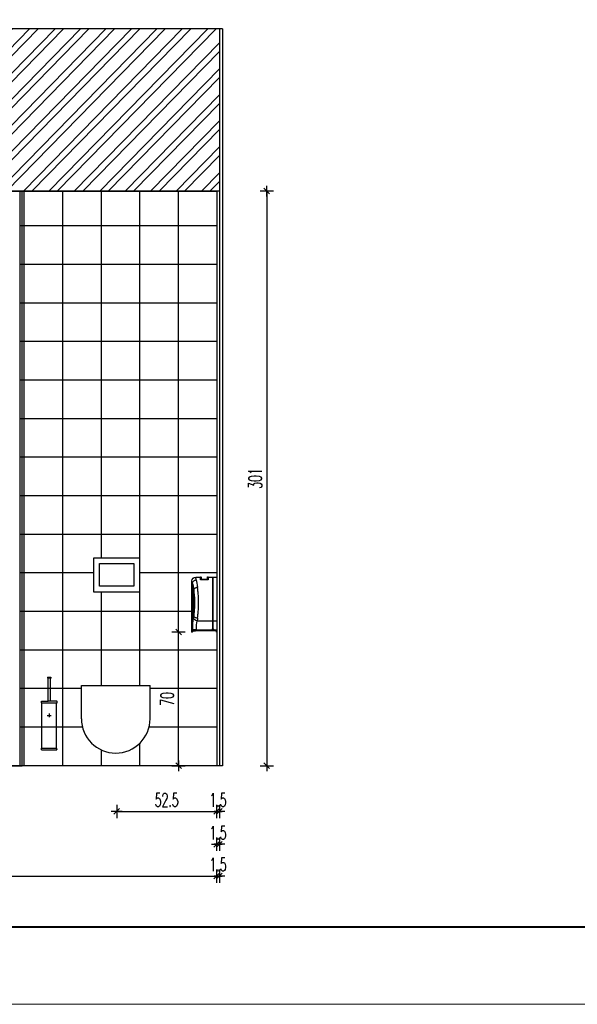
# Model space of a CAD drawing. Header units: centimetres. Extents: x -15121 to 30567, y -60641 to 0.
# Tile 65 of 256: x 6888 to 7180, y -27541 to -27025. Entities that reach past the tile are written whole.
import ezdxf

# ---------------------------------------------------------------- set-up
doc = ezdxf.new("R2010")
doc.units = ezdxf.units.CM
doc.header["$LTSCALE"] = 60
doc.layers.add('A Obramowanie', color=7, linetype='Continuous', lineweight=15, plot=False)
doc.layers.add('A Ramka', color=5, linetype='Continuous', lineweight=40)
for name, color, linetype in [('AIKA powierzchnie', 6, 'Continuous'), ('AIKA sanitariaty', 7, 'Continuous'), ('AIKA sufity podwieszane', 8, 'Continuous'), ('AIKA TYNK', 5, 'Continuous'), ('AIKA widoki wymiarowanie', 7, 'Continuous'), ('AIKA widokowe', 7, 'Continuous'), ('AIKA ŚCIANA', 8, 'Continuous')]:
    doc.layers.add(name, color=color, linetype=linetype)
doc.styles.add('wymiar', font='txt.shx', dxfattribs={"width": 0.6})
doc.dimstyles.new('Dwudziestka', dxfattribs={"dimtxt": 7, "dimasz": 0.7, "dimexe": 5, "dimexo": 0, "dimgap": 2.5, "dimtad": 1, "dimtoh": 1, "dimdec": 3, "dimrnd": 0.5, "dimdsep": 46, "dimtxsty": 'wymiar', "dimblk": 'znacznik', "dimcen": 0, "dimdle": 5, "dimse1": 1, "dimse2": 1, "dimclrd": 256, "dimclre": 256, "dimclrt": 256, "dimadec": 0, "dimazin": 0, "dimtfac": 0.4, "dimtdec": 3, "dimtix": 1, "dimtofl": 0, "dimtmove": 2, "dimatfit": 3, "dimldrblk": 'znacznik', "dimfxl": 1, "dimtolj": 1, "dimarcsym": 0})

# ---------------------------------------------------------------- blocks, each defined once
blk = doc.blocks.new('Sl dozownik papieru bok')
at = {"layer": 'AIKA sanitariaty', "extrusion": (0, 1, 0)}
for p, q in [((0, 11.44), (0, -11.44)), ((1.95, 11.44), (0, 11.44)), ((1.95, 11.44), (1.95, -11.44)), ((2, -11.41), (2, 11.39)), ((2.05, -11.44), (2.05, 11.44)), ((4.5, 11.44), (2.05, 11.44)), ((4.5, 11.49), (4.5, 10.05)), ((4.8, 10.2), (4.8, 11.49)), ((8.2, 11.49), (8.2, 10.2)), ((8.5, 10.05), (8.5, 11.49)), ((11, 11.44), (8.5, 11.44)), ((4.5, 10.05), (4.65, 10.05)), ((4.65, 10.05), (8.35, 10.05)), ((8.35, 10.05), (8.5, 10.05)), ((12.67, 8.16), (12.67, -17.02)), ((13, -6.06), (13, 9.44)), ((12.01, 4.81), (12.01, -8.73)), ((13, -9.06), (13, -6.36)), ((13, -17.36), (13, -9.36)), ((0, -11.44), (0, -16.18)), ((1.95, -11.44), (0, -11.44)), ((1.95, -11.44), (1.95, -15.63)), ((2, -15.6), (2, -11.41)), ((10.22, -11.44), (2.05, -11.44)), ((2.05, -15.63), (2.05, -11.44)), ((0, -16.18), (0, -16.73)), ((1.57, -16.18), (0, -16.18)), ((0, -17.36), (0, -16.73)), ((0, -16.73), (1.95, -16.73)), ((0.1, -17.36), (0, -17.36)), ((0.1, -16.75), (10.64, -16.75)), ((0.1, -17.36), (0.1, -16.75)), ((1.95, -16.5), (1.95, -16.73)), ((2, -16.74), (2, -16.53)), ((2.05, -16.73), (2.05, -16.5)), ((2.05, -16.73), (10.64, -16.73)), ((10.64, -16.18), (2.43, -16.18)), ((10.64, -16.18), (12.61, -16.18)), ((10.64, -16.18), (10.64, -16.73)), ((12.61, -16.98), (12.61, -16.18)), ((13, -17.36), (12.9, -17.36))]:
    blk.add_line(p, q, dxfattribs=at)
at = {"layer": 'AIKA sanitariaty'}
blk.add_line((4.8, 10.2), (8.2, 10.2), dxfattribs=at)
for centre, radius, start, end in [((1.95, 11.39), 0.05, 0, 90), ((2.05, 11.39), 0.05, 90, 180), ((4.65, 11.49), 0.15, 0, 180), ((8.35, 11.49), 0.15, 0, 180), ((11, 9.44), 2, 0, 90), ((2, -16.06), 0.446, 196.352, 263.5691), ((2, -16.06), 0.446, 276.4309, 343.648)]:
    blk.add_arc(centre, radius, start, end, dxfattribs=at)
for centre, major_axis, ratio, start_param, end_param in [((11.55, -1.96), (0, -13.4), 0.141078, 3.616913, 4.070164), ((13.53, -1.96), (0, 11.4), 0.165828, 0.471862, 0.935057), ((11.55, -1.96), (0, -13.4), 0.141078, 5.354614, 5.498691), ((10.22, -10.03), (1.97, 0.33), 0.702921, 4.596141, 6.051104), ((13.53, -1.96), (0, 11.4), 0.165828, 2.206536, 2.357098), ((11.17, -16.18), (0, 8.7), 0.165828, 4.712389, 5.498691), ((1.95, -11.41), (0.05, 0), 0.707745, 4.712389, 6.283185), ((2.05, -11.41), (-0.05, 0), 0.707745, 0, 1.570796), ((9.2, -16.18), (0, -6.7), 0.215329, 1.570796, 2.357098), ((13.48, 27.64), (0, -45), 0.165828, 6.153694, 6.160974), ((13.58, 27.64), (0, -45), 0.165828, 6.153328, 6.160657)]:
    blk.add_ellipse(centre, major_axis=major_axis, ratio=ratio, start_param=start_param, end_param=end_param, dxfattribs=at)
for points, knots in [([(10.69, 9.96), (10.72, 10.13), (10.76, 10.29), (10.85, 10.75), (10.9, 11), (10.97, 11.3), (10.99, 11.38), (11, 11.43), (11, 11.44), (11, 11.44)], [665.068332, 665.068332, 665.068332, 665.068332, 674.873359, 674.873359, 696.15174, 696.15174, 712.840829, 712.840829, 719.36757, 719.36757, 719.36757, 719.36757]), ([(10.04, -9.98), (9.98, -9.57), (9.93, -9.14), (9.8, -7.96), (9.72, -7.18), (9.63, -5.96), (9.6, -5.53), (9.55, -4.67), (9.54, -4.24), (9.5, -3.19), (9.49, -2.57), (9.49, -1.96), (9.49, -1.09), (9.51, -0.22), (9.59, 1.48), (9.64, 2.32), (9.77, 3.81), (9.84, 4.48), (9.96, 5.44), (10, 5.76), (10.04, 6.07)], [645.898161, 645.898161, 645.898161, 645.898161, 659.198751, 659.198751, 681.041528, 681.041528, 692.345125, 692.345125, 703.648717, 703.648717, 719.365815, 719.365815, 719.365815, 741.542046, 741.542046, 763.718271, 763.718271, 782.93566, 782.93566, 792.832229, 792.832229, 792.832229, 792.832229]), ([(10.04, 6.07), (10.04, 6.07), (10.04, 6.07), (10.05, 6.07), (10.05, 6.07), (10.07, 6.07), (10.07, 6.07), (10.09, 6.06), (10.11, 6.06), (10.14, 6.06), (10.17, 6.05), (10.25, 6.04), (10.3, 6.03), (10.45, 6.01), (10.55, 5.98), (10.85, 5.9), (11.03, 5.82), (11.41, 5.63), (11.59, 5.49), (11.86, 5.2), (11.96, 5.05), (12, 4.89)], [-0.008999, -0.008999, -0.008999, -0.008999, 0, 0, 0.195131, 0.195131, 0.390205, 0.390205, 0.780355, 0.780355, 1.560665, 1.560665, 3.121408, 3.121408, 6.243965, 6.243965, 12.498055, 12.498055, 20.307105, 20.307105, 28.11533, 28.11533, 28.11533, 28.11533]), ([(12.67, 8.2), (12.65, 8.43), (12.58, 8.66), (12.35, 9.08), (12.19, 9.28), (11.81, 9.59), (11.61, 9.72), (11.16, 9.89), (10.93, 9.94), (10.69, 9.96), (10.69, 9.96), (10.69, 9.96)], [0, 0, 0, 0, 7.811334, 7.811334, 15.623566, 15.623566, 22.812435, 22.812435, 29.999926, 29.999926, 30.008028, 30.008028, 30.008028, 30.008028]), ([(12.67, 8.16), (12.71, 8.31), (12.74, 8.46), (12.84, 8.86), (12.9, 9.06), (12.97, 9.32), (12.99, 9.39), (13, 9.44), (13, 9.44), (13, 9.44)], [664.576978, 664.576978, 664.576978, 664.576978, 674.873359, 674.873359, 696.15174, 696.15174, 712.840829, 712.840829, 719.36757, 719.36757, 719.36757, 719.36757]), ([(12.67, 8.2), (12.67, 8.19), (12.67, 8.19), (12.67, 8.18), (12.67, 8.17), (12.67, 8.16)], [25.154736, 25.154736, 25.154736, 25.154736, 25.2068571, 25.2068571, 25.5412471, 25.5412471, 25.5412471, 25.5412471]), ([(12, -8.81), (11.94, -8.45), (11.88, -8.07), (11.74, -7.06), (11.66, -6.4), (11.57, -5.36), (11.54, -5), (11.49, -4.27), (11.47, -3.9), (11.44, -3.01), (11.42, -2.48), (11.42, -1.96), (11.42, -1.22), (11.45, -0.48), (11.52, 0.97), (11.58, 1.68), (11.72, 2.95), (11.79, 3.52), (11.91, 4.35), (11.96, 4.62), (12, 4.89)], [645.629, 645.629, 645.629, 645.629, 659.198751, 659.198751, 681.041528, 681.041528, 692.345125, 692.345125, 703.648717, 703.648717, 719.365815, 719.365815, 719.365815, 741.542046, 741.542046, 763.718271, 763.718271, 782.93566, 782.93566, 793.101387, 793.101387, 793.101387, 793.101387]), ([(12, 4.89), (12, 4.89), (12, 4.89), (12, 4.88), (12, 4.87), (12, 4.86), (12.01, 4.85), (12.01, 4.83), (12.01, 4.82), (12.01, 4.81)], [125.169211, 125.169211, 125.169211, 125.169211, 125.262842, 125.262842, 125.558179, 125.558179, 125.889339, 125.889339, 126.290447, 126.290447, 126.290447, 126.290447]), ([(12, -8.81), (11.96, -8.97), (11.86, -9.12), (11.59, -9.41), (11.41, -9.54), (11.03, -9.74), (10.85, -9.81), (10.55, -9.9), (10.45, -9.92), (10.3, -9.95), (10.25, -9.96), (10.17, -9.97), (10.14, -9.97), (10.11, -9.98), (10.09, -9.98), (10.07, -9.98), (10.07, -9.98), (10.05, -9.98), (10.05, -9.98), (10.04, -9.98), (10.04, -9.98), (10.04, -9.98)], [0, 0, 0, 0, 7.812705, 7.812705, 15.626234, 15.626234, 21.883911, 21.883911, 25.00826, 25.00826, 26.569898, 26.569898, 27.350657, 27.350657, 27.74103, 27.74103, 27.936216, 27.936216, 28.131463, 28.131463, 28.140466, 28.140466, 28.140466, 28.140466]), ([(12.01, -8.73), (12.01, -8.74), (12.01, -8.76), (12, -8.78), (12, -8.79), (12, -8.8), (12, -8.81), (12, -8.81)], [0, 0, 0, 0, 0.4713843, 0.4713843, 0.7522977, 0.7522977, 0.8768388, 0.8768388, 0.8768388, 0.8768388]), ([(13, -6.36), (13, -6.34), (13, -6.32), (13, -6.28), (13, -6.26), (13, -6.22), (13, -6.21), (13, -6.17), (13, -6.16), (13, -6.13), (13, -6.12), (13, -6.1), (13, -6.09), (13, -6.07), (13, -6.07), (13, -6.06), (13, -6.06), (13, -6.06)], [9.040508, 9.040508, 9.040508, 9.040508, 9.60554, 9.60554, 10.170572, 10.170572, 10.735604, 10.735604, 11.300635, 11.300635, 11.865667, 11.865667, 12.430699, 12.430699, 12.995731, 12.995731, 13.560763, 13.560763, 13.560763, 13.560763]), ([(13, -9.36), (13, -9.36), (13, -9.36), (13, -9.35), (13, -9.34), (13, -9.33), (13, -9.32), (13, -9.3), (13, -9.28), (13, -9.26), (13, -9.24), (13, -9.21), (13, -9.19), (13, -9.15), (13, -9.14), (13, -9.1), (13, -9.08), (13, -9.06)], [4.520254, 4.520254, 4.520254, 4.520254, 5.085286, 5.085286, 5.650318, 5.650318, 6.215349, 6.215349, 6.780381, 6.780381, 7.345413, 7.345413, 7.910445, 7.910445, 8.475477, 8.475477, 9.040508, 9.040508, 9.040508, 9.040508]), ([(1.57, -16.18), (1.56, -16.13), (1.55, -16.07), (1.56, -15.96), (1.58, -15.91), (1.63, -15.81), (1.67, -15.77), (1.74, -15.7), (1.78, -15.68), (1.86, -15.64), (1.91, -15.63), (1.95, -15.63)], [0, 0, 0, 0, 1.67973, 1.67973, 3.345317, 3.345317, 5.029283, 5.029283, 6.356617, 6.356617, 7.680543, 7.680543, 7.680543, 7.680543]), ([(1.95, -15.63), (1.95, -15.63), (1.95, -15.63), (1.96, -15.63), (1.96, -15.63), (1.96, -15.63), (1.97, -15.63), (1.97, -15.62), (1.98, -15.62), (1.99, -15.62), (1.99, -15.61), (2, -15.61), (2, -15.61), (2, -15.6), (2, -15.6), (2, -15.6)], [0, 0, 0, 0, 0.0386857, 0.0386857, 0.0913353, 0.0913353, 0.2058954, 0.2058954, 0.3596081, 0.3596081, 0.5465586, 0.5465586, 0.7588633, 0.7588633, 0.8308353, 0.8308353, 0.8308353, 0.8308353]), ([(2, -16.53), (2, -16.53), (2, -16.52), (1.99, -16.52), (1.99, -16.51), (1.98, -16.51), (1.97, -16.51), (1.96, -16.5), (1.96, -16.5), (1.96, -16.5), (1.95, -16.5), (1.95, -16.5), (1.95, -16.5), (1.95, -16.5)], [0.0002596, 0.0002596, 0.0002596, 0.0002596, 0.229786, 0.229786, 0.4547161, 0.4547161, 0.6651443, 0.6651443, 0.7616079, 0.7616079, 0.8255576, 0.8255576, 0.8366718, 0.8366718, 0.8366718, 0.8366718]), ([(1.95, -16.73), (1.96, -16.73), (1.96, -16.73), (1.98, -16.73), (1.98, -16.73), (1.99, -16.73), (1.99, -16.73), (2, -16.73), (2, -16.74), (2, -16.74)], [1.517308, 1.517308, 1.517308, 1.517308, 1.7062116, 1.7062116, 1.8951152, 1.8951152, 2.0855545, 2.0855545, 2.2759938, 2.2759938, 2.2759938, 2.2759938]), ([(2, -15.6), (2, -15.6), (2, -15.6), (2, -15.61), (2.01, -15.61), (2.01, -15.62), (2.02, -15.62), (2.03, -15.62), (2.03, -15.63), (2.04, -15.63), (2.04, -15.63), (2.05, -15.63), (2.05, -15.63), (2.05, -15.63), (2.05, -15.63), (2.05, -15.63)], [0.2918775, 0.2918775, 0.2918775, 0.2918775, 0.3960463, 0.3960463, 0.6263589, 0.6263589, 0.8143675, 0.8143675, 0.9971347, 0.9971347, 1.063857, 1.063857, 1.0956106, 1.0956106, 1.1232919, 1.1232919, 1.1232919, 1.1232919]), ([(2.05, -16.5), (2.05, -16.5), (2.05, -16.5), (2.04, -16.5), (2.04, -16.5), (2.04, -16.5), (2.03, -16.5), (2.02, -16.51), (2.02, -16.51), (2.01, -16.52), (2.01, -16.52), (2, -16.52), (2, -16.53), (2, -16.53)], [0.8160481, 0.8160481, 0.8160481, 0.8160481, 0.8455755, 0.8455755, 0.9154752, 0.9154752, 1.0346429, 1.0346429, 1.252889, 1.252889, 1.456001, 1.456001, 1.6530857, 1.6530857, 1.6530857, 1.6530857]), ([(2, -16.74), (2, -16.74), (2, -16.73), (2.01, -16.73), (2.01, -16.73), (2.02, -16.73), (2.02, -16.73), (2.04, -16.73), (2.04, -16.73), (2.05, -16.73)], [2.2759326, 2.2759326, 2.2759326, 2.2759326, 2.467066, 2.467066, 2.6581995, 2.6581995, 2.8464085, 2.8464085, 3.0346176, 3.0346176, 3.0346176, 3.0346176]), ([(2.05, -15.63), (2.11, -15.64), (2.17, -15.65), (2.27, -15.71), (2.31, -15.75), (2.39, -15.84), (2.41, -15.89), (2.44, -15.98), (2.45, -16.02), (2.45, -16.1), (2.44, -16.14), (2.43, -16.18)], [0, 0, 0, 0, 1.776792, 1.776792, 3.535319, 3.535319, 5.25857, 5.25857, 6.469223, 6.469223, 7.686222, 7.686222, 7.686222, 7.686222]), ([(10.64, -16.73), (10.77, -16.73), (10.9, -16.73), (11.16, -16.74), (11.28, -16.75), (11.53, -16.76), (11.65, -16.77), (11.86, -16.8), (11.96, -16.81), (12.14, -16.84), (12.23, -16.85), (12.37, -16.89), (12.44, -16.9), (12.54, -16.94), (12.58, -16.95), (12.61, -16.97), (12.61, -16.98), (12.61, -16.98)], [60.506898, 60.506898, 60.506898, 60.506898, 64.273678, 64.273678, 68.040459, 68.040459, 71.80724, 71.80724, 75.574021, 75.574021, 79.379576, 79.379576, 83.185131, 83.185131, 86.990686, 86.990686, 87.56164, 87.56164, 87.56164, 87.56164]), ([(10.64, -16.75), (10.76, -16.75), (10.88, -16.75), (11.13, -16.76), (11.25, -16.76), (11.48, -16.78), (11.6, -16.79), (11.8, -16.81), (11.9, -16.82), (12.07, -16.85), (12.15, -16.86), (12.29, -16.89), (12.35, -16.91), (12.45, -16.94), (12.48, -16.96), (12.51, -16.98), (12.51, -16.98), (12.52, -16.98)], [0, 0, 0, 0, 3.57835, 3.57835, 7.156699, 7.156699, 10.735049, 10.735049, 14.313398, 14.313398, 17.928234, 17.928234, 21.54307, 21.54307, 25.157906, 25.157906, 25.699958, 25.699958, 25.699958, 25.699958]), ([(12.57, -17.02), (12.6, -17.05), (12.63, -17.08), (12.7, -17.16), (12.75, -17.21), (12.82, -17.28), (12.85, -17.31), (12.89, -17.35), (12.9, -17.36), (12.9, -17.36)], [7.773219, 7.773219, 7.773219, 7.773219, 14.844533, 14.844533, 29.689066, 29.689066, 44.5336, 44.5336, 59.378133, 59.378133, 59.378133, 59.378133]), ([(12.67, -17.02), (12.7, -17.05), (12.73, -17.08), (12.8, -17.16), (12.85, -17.21), (12.92, -17.28), (12.95, -17.31), (12.99, -17.35), (13, -17.36), (13, -17.36)], [7.774572, 7.774572, 7.774572, 7.774572, 14.878773, 14.878773, 29.757545, 29.757545, 44.636318, 44.636318, 59.515091, 59.515091, 59.515091, 59.515091])]:
    blk.add_open_spline(points, degree=3, knots=knots, dxfattribs=at)
blk = doc.blocks.new('znacznik')
at = {"color": 0}
for points in [[(-4, 0), (4, 0)], [(0, -5), (0, 5)]]:
    blk.add_lwpolyline(points, dxfattribs=at)
at = {"color": 1}
blk.add_lwpolyline([(-2.12, -2.12), (2.12, 2.12)], dxfattribs=at)
blk = doc.blocks.new('*D6136')
at = {"layer": 'AIKA widoki wymiarowanie', "lineweight": -2, "transparency": 16777216}
blk.add_line((6939.17, -27440.11), (6990.18, -27440.11), dxfattribs=at)
at = {"layer": 'Defpoints', "color": 0, "transparency": 16777216}
for p in [(6938.47, -27374.17), (6990.88, -27416.17), (6990.88, -27440.11)]:
    blk.add_point(p, dxfattribs=at)
at = {"layer": 'AIKA widoki wymiarowanie', "lineweight": -2, "transparency": 16777216, "xscale": 0.7, "yscale": 0.7, "zscale": 0.7, "rotation": 180}
blk.add_blockref('znacznik', (6938.47, -27440.11), dxfattribs=at)
at = {"layer": 'AIKA widoki wymiarowanie', "lineweight": -2, "transparency": 16777216, "xscale": 0.7, "yscale": 0.7, "zscale": 0.7}
blk.add_blockref('znacznik', (6990.88, -27440.11), dxfattribs=at)
at = {"layer": 'AIKA widoki wymiarowanie', "transparency": 16777216, "insert": (6964.67, -27434.11), "char_height": 7, "attachment_point": 5, "style": 'wymiar'}
blk.add_mtext('\\A1;52.5', dxfattribs=at)
blk = doc.blocks.new('*D6137')
at = {"layer": 'AIKA widoki wymiarowanie', "lineweight": -2, "transparency": 16777216}
for p, q in [((6990.18, -27440.11), (6989.48, -27440.11)), ((6993.04, -27440.11), (6993.74, -27440.11))]:
    blk.add_line(p, q, dxfattribs=at)
at = {"layer": 'Defpoints', "color": 0, "transparency": 16777216}
for p in [(6990.88, -27416.17), (6992.34, -27416.17), (6992.34, -27440.11)]:
    blk.add_point(p, dxfattribs=at)
at = {"layer": 'AIKA widoki wymiarowanie', "lineweight": -2, "transparency": 16777216, "xscale": 0.7, "yscale": 0.7, "zscale": 0.7}
blk.add_blockref('znacznik', (6990.88, -27440.11), dxfattribs=at)
at = {"layer": 'AIKA widoki wymiarowanie', "lineweight": -2, "transparency": 16777216, "xscale": 0.7, "yscale": 0.7, "zscale": 0.7, "rotation": 180}
blk.add_blockref('znacznik', (6992.34, -27440.11), dxfattribs=at)
at = {"layer": 'AIKA widoki wymiarowanie', "transparency": 16777216, "insert": (6991.61, -27434.11), "char_height": 7, "attachment_point": 5, "style": 'wymiar'}
blk.add_mtext('\\A1;1.5', dxfattribs=at)
blk = doc.blocks.new('Sl szczotka widok')
at = {"layer": 'AIKA sanitariaty', "transparency": 33554610}
for p, q in [((-0.92, 18.96), (-0.93, 18.96)), ((-0.93, 18.96), (-0.93, 18.95)), ((-0.93, 18.95), (-0.93, 18.45)), ((-0.93, 18.45), (-0.93, 18.44)), ((-0.93, 18.44), (-0.92, 18.44)), ((-0.92, 18.98), (-0.91, 18.99)), ((-0.92, 18.98), (-0.92, 18.98)), ((-0.92, 18.97), (-0.92, 18.98)), ((-0.92, 18.96), (-0.92, 18.97)), ((-0.92, 18.44), (-0.92, 18.43)), ((-0.92, 18.42), (-0.92, 18.43)), ((-0.92, 18.43), (-0.92, 18.43)), ((-0.91, 18.41), (-0.92, 18.42)), ((-0.91, 18.99), (-0.9, 18.99)), ((-0.91, 18.99), (-0.91, 18.99)), ((-0.9, 18.41), (-0.91, 18.41)), ((-0.91, 18.41), (-0.91, 18.41)), ((-0.9, 19), (-0.89, 19)), ((-0.9, 18.99), (-0.9, 19)), ((-0.9, 18.4), (-0.9, 18.41)), ((-0.89, 18.4), (-0.9, 18.4)), ((-0.89, 19), (-0.88, 19)), ((-0.88, 18.4), (-0.89, 18.4)), ((-0.88, 19), (-0.88, 19)), ((0.82, 19), (-0.88, 19)), ((-0.88, 18.4), (-0.88, 18.4)), ((-0.88, 18.4), (-0.68, 18.4)), ((-0.68, 18.4), (-0.67, 18.4)), ((-0.66, 18.4), (-0.67, 18.4)), ((-0.66, 18.4), (-0.66, 18.4)), ((-0.66, 18.4), (-0.65, 18.39)), ((-0.66, 18.4), (-0.65, 18.4)), ((-0.63, 18.4), (-0.65, 18.4)), ((-0.65, 18.39), (-0.63, 18.4)), ((-0.65, 18.39), (-0.65, 18.39)), ((-0.65, 18.39), (-0.64, 18.39)), ((-0.64, 18.39), (-0.64, 18.38)), ((-0.64, 18.38), (-0.63, 18.38)), ((-0.63, 18.4), (-0.49, 18.4)), ((-0.63, 18.38), (-0.63, 18.37)), ((-0.63, 18.36), (-0.63, 18.37)), ((-0.63, 18.35), (-0.63, 18.36)), ((-0.63, 18.36), (-0.63, 18.36)), ((-0.63, 6.55), (-0.63, 18.35)), ((-0.49, 18.4), (-0.48, 18.4)), ((-0.45, 18.4), (-0.48, 18.4)), ((-0.45, 18.4), (0.22, 18.4)), ((0.22, 18.4), (0.3, 18.4)), ((0.3, 18.4), (0.3, 18.4)), ((0.37, 18.4), (0.3, 18.4)), ((0.37, 18.4), (0.37, 18.4)), ((0.49, 18.4), (0.37, 18.4)), ((0.57, 18.4), (0.49, 18.4)), ((0.57, 18.4), (0.57, 18.4)), ((0.6, 18.4), (0.57, 18.4)), ((0.57, 18.4), (0.6, 18.39)), ((0.57, 18.35), (0.57, 18.36)), ((0.57, 18.36), (0.58, 18.36)), ((0.57, 6.55), (0.57, 18.35)), ((0.59, 18.39), (0.58, 18.38)), ((0.58, 18.38), (0.58, 18.38)), ((0.58, 18.38), (0.58, 18.37)), ((0.58, 18.36), (0.58, 18.37)), ((0.6, 18.39), (0.59, 18.39)), ((0.59, 18.39), (0.59, 18.39)), ((0.61, 18.4), (0.6, 18.39)), ((0.6, 18.4), (0.61, 18.4)), ((0.62, 18.4), (0.61, 18.4)), ((0.61, 18.4), (0.61, 18.4)), ((0.62, 18.4), (0.82, 18.4)), ((0.82, 19), (0.83, 19)), ((0.82, 18.4), (0.83, 18.4)), ((0.83, 19), (0.84, 19)), ((0.83, 18.4), (0.84, 18.4)), ((0.84, 19), (0.84, 19)), ((0.84, 19), (0.85, 18.99)), ((0.84, 18.4), (0.85, 18.41)), ((0.84, 18.4), (0.84, 18.4)), ((0.85, 18.99), (0.86, 18.99)), ((0.85, 18.41), (0.86, 18.41)), ((0.86, 18.99), (0.86, 18.99)), ((0.86, 18.99), (0.86, 18.98)), ((0.86, 18.98), (0.87, 18.98)), ((0.86, 18.42), (0.87, 18.43)), ((0.86, 18.41), (0.86, 18.42)), ((0.86, 18.41), (0.86, 18.41)), ((0.87, 18.98), (0.87, 18.97)), ((0.87, 18.97), (0.87, 18.96)), ((0.87, 18.96), (0.87, 18.95)), ((0.87, 18.96), (0.87, 18.96)), ((0.87, 18.95), (0.87, 18.45)), ((0.87, 18.45), (0.87, 18.44)), ((0.87, 18.44), (0.87, 18.43)), ((0.87, 18.44), (0.87, 18.44)), ((0.87, 18.43), (0.87, 18.43)), ((-4.13, 6.45), (-4.13, 6.46)), ((-4.13, 6.46), (-4.12, 6.46)), ((-4.13, 5.65), (-4.13, 6.45)), ((-4.13, 5.64), (-4.13, 5.65)), ((-4.12, 5.64), (-4.13, 5.64)), ((-4.11, 6.49), (-4.12, 6.48)), ((-4.12, 6.48), (-4.12, 6.48)), ((-4.12, 6.48), (-4.12, 6.47)), ((-4.12, 6.46), (-4.12, 6.47)), ((-4.12, 5.63), (-4.12, 5.64)), ((-4.12, 5.62), (-4.12, 5.63)), ((-4.12, 5.63), (-4.12, 5.63)), ((-4.11, 5.61), (-4.12, 5.62)), ((-4.1, 6.49), (-4.11, 6.49)), ((-4.11, 6.49), (-4.11, 6.49)), ((-4.1, 5.61), (-4.11, 5.61)), ((-4.11, 5.61), (-4.11, 5.61)), ((-4.09, 6.5), (-4.1, 6.49)), ((-4.09, 5.6), (-4.1, 5.61)), ((-4.08, 6.5), (-4.09, 6.5)), ((-4.09, 6.5), (-4.09, 6.5)), ((-4.08, 5.6), (-4.09, 5.6)), ((-4.09, 5.6), (-4.09, 5.6)), ((-4.08, 6.5), (-4.08, 6.5)), ((-4.08, 6.5), (-0.68, 6.5)), ((-4.08, 5.6), (-4.08, 5.6)), ((-4.08, 5.6), (-3.93, 5.6)), ((-3.93, -18.15), (-3.93, 5.6)), ((3.87, 5.6), (-3.93, 5.6)), ((-0.67, 6.5), (-0.68, 6.5)), ((-0.66, 6.5), (-0.67, 6.5)), ((-0.65, 6.51), (-0.66, 6.5)), ((-0.66, 6.5), (-0.66, 6.5)), ((-0.66, 6.5), (-0.65, 6.5)), ((-0.65, 6.51), (-0.65, 6.51)), ((-0.64, 6.51), (-0.65, 6.51)), ((-0.65, 6.5), (-0.54, 6.5)), ((-0.63, 6.53), (-0.64, 6.52)), ((-0.64, 6.52), (-0.64, 6.51)), ((-0.63, 6.54), (-0.63, 6.55)), ((-0.63, 6.54), (-0.63, 6.53)), ((-0.63, 6.54), (-0.63, 6.54)), ((-0.63, 6.53), (-0.63, 6.53)), ((-0.54, 6.5), (-0.54, 6.5)), ((-0.54, 6.5), (-0.49, 6.5)), ((-0.49, 6.5), (0.5, 6.5)), ((0.53, 6.5), (0.5, 6.5)), ((0.54, 6.5), (0.53, 6.5)), ((0.6, 6.5), (0.54, 6.5)), ((0.57, 6.54), (0.57, 6.55)), ((0.58, 6.54), (0.57, 6.54)), ((0.58, 6.53), (0.58, 6.54)), ((0.58, 6.52), (0.58, 6.53)), ((0.58, 6.53), (0.58, 6.53)), ((0.59, 6.51), (0.58, 6.52)), ((0.6, 6.51), (0.59, 6.51)), ((0.59, 6.51), (0.59, 6.51)), ((0.61, 6.5), (0.6, 6.51)), ((0.6, 6.5), (0.61, 6.5)), ((0.62, 6.5), (0.61, 6.5)), ((0.61, 6.5), (0.61, 6.5)), ((4.02, 6.5), (0.62, 6.5)), ((3.87, -18.15), (3.87, 5.6)), ((3.87, 5.6), (4.02, 5.6)), ((4.02, 6.5), (4.03, 6.5)), ((4.02, 5.6), (4.03, 5.6)), ((4.03, 6.5), (4.04, 6.5)), ((4.03, 5.6), (4.04, 5.6)), ((4.04, 6.5), (4.04, 6.5)), ((4.04, 6.5), (4.05, 6.49)), ((4.04, 5.6), (4.05, 5.61)), ((4.04, 5.6), (4.04, 5.6)), ((4.05, 6.49), (4.05, 6.49)), ((4.05, 6.49), (4.06, 6.49)), ((4.05, 5.61), (4.05, 5.61)), ((4.05, 5.61), (4.06, 5.61)), ((4.06, 6.49), (4.06, 6.48)), ((4.06, 6.48), (4.07, 6.48)), ((4.06, 5.62), (4.07, 5.63)), ((4.06, 5.61), (4.06, 5.62)), ((4.07, 6.48), (4.07, 6.47)), ((4.07, 6.46), (4.07, 6.47)), ((4.07, 6.45), (4.07, 6.46)), ((4.07, 6.46), (4.07, 6.46)), ((4.07, 5.65), (4.07, 6.45)), ((4.07, 5.64), (4.07, 5.65)), ((4.07, 5.64), (4.07, 5.64)), ((4.07, 5.63), (4.07, 5.64)), ((4.07, 5.63), (4.07, 5.63)), ((0, 0), (0, -2)), ((1, -1), (-1, -1)), ((-4.03, -18.25), (-4.03, -18.24)), ((-4.03, -18.24), (-4.02, -18.24)), ((-4.03, -18.95), (-4.03, -18.25)), ((-4.03, -18.96), (-4.03, -18.95)), ((-4.02, -18.96), (-4.03, -18.96)), ((-4.01, -18.21), (-4.02, -18.22)), ((-4.02, -18.22), (-4.02, -18.22)), ((-4.02, -18.22), (-4.02, -18.23)), ((-4.02, -18.24), (-4.02, -18.23)), ((-4.02, -18.96), (-4.02, -18.97)), ((-4.02, -18.97), (-4.02, -18.98)), ((-4.02, -18.97), (-4.02, -18.97)), ((-4.02, -18.98), (-4.01, -18.99)), ((-4, -18.21), (-4.01, -18.21)), ((-4.01, -18.21), (-4.01, -18.21)), ((-4.01, -18.99), (-4, -18.99)), ((-4.01, -18.99), (-4.01, -18.99)), ((-3.99, -18.2), (-4, -18.21)), ((-4, -18.99), (-3.99, -19)), ((-3.98, -18.2), (-3.99, -18.2)), ((-3.99, -18.2), (-3.99, -18.2)), ((-3.99, -19), (-3.98, -19)), ((-3.99, -19), (-3.99, -19)), ((-3.98, -18.2), (-3.97, -18.2)), ((-3.98, -19), (-3.98, -19)), ((3.92, -19), (-3.98, -19)), ((-3.97, -18.2), (-3.96, -18.2)), ((-3.96, -18.2), (-3.95, -18.19)), ((-3.96, -18.2), (-3.96, -18.2)), ((-3.95, -18.19), (-3.95, -18.19)), ((-3.95, -18.19), (-3.94, -18.19)), ((-3.94, -18.18), (-3.93, -18.17)), ((-3.94, -18.19), (-3.94, -18.18)), ((-3.93, -18.16), (-3.93, -18.15)), ((-3.93, -18.16), (-3.93, -18.16)), ((-3.93, -18.17), (-3.93, -18.16)), ((3.87, -18.16), (-3.93, -18.16)), ((-3.93, -18.17), (-3.93, -18.17)), ((3.87, -18.16), (3.87, -18.15)), ((3.88, -18.16), (3.87, -18.16)), ((3.88, -18.17), (3.88, -18.16)), ((3.88, -18.18), (3.88, -18.17)), ((3.88, -18.17), (3.88, -18.17)), ((3.89, -18.19), (3.88, -18.18)), ((3.9, -18.19), (3.89, -18.19)), ((3.89, -18.19), (3.89, -18.19)), ((3.91, -18.2), (3.9, -18.19)), ((3.92, -18.2), (3.91, -18.2)), ((3.91, -18.2), (3.91, -18.2)), ((3.93, -18.2), (3.92, -18.2)), ((3.92, -19), (3.93, -19)), ((3.94, -18.2), (3.93, -18.2)), ((3.93, -19), (3.94, -19)), ((3.94, -18.2), (3.94, -18.2)), ((3.95, -18.21), (3.94, -18.2)), ((3.94, -19), (3.95, -18.99)), ((3.94, -19), (3.94, -19)), ((3.95, -18.21), (3.95, -18.21)), ((3.96, -18.21), (3.95, -18.21)), ((3.95, -18.99), (3.96, -18.99)), ((3.95, -18.99), (3.95, -18.99)), ((3.96, -18.22), (3.96, -18.21)), ((3.97, -18.22), (3.96, -18.22)), ((3.96, -18.98), (3.97, -18.97)), ((3.96, -18.99), (3.96, -18.98)), ((3.97, -18.23), (3.97, -18.22)), ((3.97, -18.24), (3.97, -18.23)), ((3.97, -18.25), (3.97, -18.24)), ((3.97, -18.24), (3.97, -18.24)), ((3.97, -18.95), (3.97, -18.25)), ((3.97, -18.96), (3.97, -18.95)), ((3.97, -18.97), (3.97, -18.96)), ((3.97, -18.96), (3.97, -18.96)), ((3.97, -18.97), (3.97, -18.97))]:
    blk.add_line(p, q, dxfattribs=at)
blk = doc.blocks.new('*D5940')
at = {"layer": 'AIKA widoki wymiarowanie', "lineweight": -2, "transparency": 16777216}
for p, q in [((6990.18, -27457.3), (6989.48, -27457.3)), ((6993.04, -27457.3), (6993.74, -27457.3))]:
    blk.add_line(p, q, dxfattribs=at)
at = {"layer": 'Defpoints', "color": 0, "transparency": 16777216}
for p in [(6990.88, -27416.17), (6992.34, -27416.17), (6992.34, -27457.3)]:
    blk.add_point(p, dxfattribs=at)
at = {"layer": 'AIKA widoki wymiarowanie', "lineweight": -2, "transparency": 16777216, "xscale": 0.7, "yscale": 0.7, "zscale": 0.7}
blk.add_blockref('znacznik', (6990.88, -27457.3), dxfattribs=at)
at = {"layer": 'AIKA widoki wymiarowanie', "lineweight": -2, "transparency": 16777216, "xscale": 0.7, "yscale": 0.7, "zscale": 0.7, "rotation": 180}
blk.add_blockref('znacznik', (6992.34, -27457.3), dxfattribs=at)
at = {"layer": 'AIKA widoki wymiarowanie', "transparency": 16777216, "insert": (6991.61, -27451.3), "char_height": 7, "attachment_point": 5, "style": 'wymiar'}
blk.add_mtext('\\A1;1.5', dxfattribs=at)
blk = doc.blocks.new('*D6147')
at = {"layer": 'AIKA widoki wymiarowanie', "lineweight": -2, "transparency": 16777216}
blk.add_line((6567.58, -27473.93), (6990.18, -27473.93), dxfattribs=at)
at = {"layer": 'Defpoints', "color": 0, "transparency": 16777216}
for p in [(6566.88, -27416.17), (6990.88, -27416.17), (6990.88, -27473.93)]:
    blk.add_point(p, dxfattribs=at)
at = {"layer": 'AIKA widoki wymiarowanie', "lineweight": -2, "transparency": 16777216, "xscale": 0.7, "yscale": 0.7, "zscale": 0.7, "rotation": 180}
blk.add_blockref('znacznik', (6566.88, -27473.93), dxfattribs=at)
at = {"layer": 'AIKA widoki wymiarowanie', "lineweight": -2, "transparency": 16777216, "xscale": 0.7, "yscale": 0.7, "zscale": 0.7}
blk.add_blockref('znacznik', (6990.88, -27473.93), dxfattribs=at)
at = {"layer": 'AIKA widoki wymiarowanie', "transparency": 16777216, "insert": (6778.88, -27467.93), "char_height": 7, "attachment_point": 5, "style": 'wymiar'}
blk.add_mtext('\\A1;424', dxfattribs=at)
blk = doc.blocks.new('*D5941')
at = {"layer": 'AIKA widoki wymiarowanie', "lineweight": -2, "transparency": 16777216}
for p, q in [((6990.18, -27473.93), (6989.48, -27473.93)), ((6993.04, -27473.93), (6993.74, -27473.93))]:
    blk.add_line(p, q, dxfattribs=at)
at = {"layer": 'Defpoints', "color": 0, "transparency": 16777216}
for p in [(6990.88, -27416.17), (6992.34, -27416.17), (6992.34, -27473.93)]:
    blk.add_point(p, dxfattribs=at)
at = {"layer": 'AIKA widoki wymiarowanie', "lineweight": -2, "transparency": 16777216, "xscale": 0.7, "yscale": 0.7, "zscale": 0.7}
blk.add_blockref('znacznik', (6990.88, -27473.93), dxfattribs=at)
at = {"layer": 'AIKA widoki wymiarowanie', "lineweight": -2, "transparency": 16777216, "xscale": 0.7, "yscale": 0.7, "zscale": 0.7, "rotation": 180}
blk.add_blockref('znacznik', (6992.34, -27473.93), dxfattribs=at)
at = {"layer": 'AIKA widoki wymiarowanie', "transparency": 16777216, "insert": (6991.61, -27467.93), "char_height": 7, "attachment_point": 5, "style": 'wymiar'}
blk.add_mtext('\\A1;1.5', dxfattribs=at)
blk = doc.blocks.new('*D6148')
at = {"layer": 'AIKA widoki wymiarowanie', "lineweight": -2, "transparency": 16777216}
blk.add_line((6970.88, -27415.47), (6970.88, -27346.87), dxfattribs=at)
at = {"layer": 'Defpoints', "color": 0, "transparency": 16777216}
for p in [(6970.88, -27346.17), (6977.88, -27346.17), (6977.49, -27416.17)]:
    blk.add_point(p, dxfattribs=at)
at = {"layer": 'AIKA widoki wymiarowanie', "lineweight": -2, "transparency": 16777216, "xscale": 0.7, "yscale": 0.7, "zscale": 0.7}
for p, rotation in [((6970.88, -27346.17), 90), ((6970.88, -27416.17), 270)]:
    blk.add_blockref('znacznik', p, dxfattribs=dict(at, rotation=rotation))
at = {"layer": 'AIKA widoki wymiarowanie', "transparency": 16777216, "insert": (6964.88, -27381.17), "char_height": 7, "attachment_point": 5, "rotation": 90, "style": 'wymiar'}
blk.add_mtext('\\A1;70', dxfattribs=at)
blk = doc.blocks.new('*D6149')
at = {"layer": 'AIKA widoki wymiarowanie', "lineweight": -2, "transparency": 16777216}
blk.add_line((7017.09, -27115.87), (7017.09, -27415.47), dxfattribs=at)
at = {"layer": 'Defpoints', "color": 0, "transparency": 16777216}
for p in [(6950.68, -27115.17), (6967.38, -27416.17), (7017.09, -27416.17)]:
    blk.add_point(p, dxfattribs=at)
at = {"layer": 'AIKA widoki wymiarowanie', "lineweight": -2, "transparency": 16777216, "xscale": 0.7, "yscale": 0.7, "zscale": 0.7}
for p, rotation in [((7017.09, -27115.17), 90), ((7017.09, -27416.17), 270)]:
    blk.add_blockref('znacznik', p, dxfattribs=dict(at, rotation=rotation))
at = {"layer": 'AIKA widoki wymiarowanie', "transparency": 16777216, "insert": (7011.09, -27265.67), "char_height": 7, "attachment_point": 5, "rotation": 90, "style": 'wymiar'}
blk.add_mtext('\\A1;301', dxfattribs=at)

msp = doc.modelspace()

# ---------------------------------------------------------------- hatches: boundary and pattern name
at = {"layer": 'AIKA sufity podwieszane', "transparency": 33554610}
h = msp.add_hatch(dxfattribs=at)
h.set_pattern_fill('ANSI32', color=8, angle=0.6)
h.set_pattern_definition([(45.6, (2233.139, -1566.11), (-6.8053523, 6.6642933), []), (45.6, (2237.629, -1566.063), (-6.8053523, 6.6642933), [])])
h.paths.add_polyline_path([(6992.3783, -27030.1684), (6992.3443, -27030.1684), (6565.3783, -27030.1684), (6565.3783, -27115.1684, -1), (6568.3783, -27115.1684), (6990.8783, -27115.1684), (6992.3783, -27115.1684)])

# ---------------------------------------------------------------- linework, layer by layer
at = {"layer": 'A Obramowanie', "transparency": 33554610}
msp.add_lwpolyline([(8155.9272, -27541.1294), (5922.788, -27541.1294), (5922.788, -25975.0194), (8155.9272, -25975.0194)], close=True, dxfattribs=at)
at = {"layer": 'A Ramka', "transparency": 33554610}
msp.add_lwpolyline([(8118.3323, -26015.5744), (5960.3829, -26015.5744), (5960.3829, -27500.5744), (8118.3323, -27500.5744)], close=True, dxfattribs=at)
at = {"layer": 'AIKA powierzchnie', "color": 2}
msp.add_lwpolyline([(6566.8783, -27115.1684), (6990.8783, -27115.1684), (6990.8783, -27416.1684), (6566.8783, -27416.1684)], close=True, dxfattribs=at)
at = {"layer": 'AIKA sanitariaty'}
for p, q in [((6919.9653, -27391.5359), (6919.9653, -27374.1684)), ((6919.9653, -27374.1684), (6955.9653, -27374.1684)), ((6955.9653, -27391.5359), (6955.9653, -27374.1684))]:
    msp.add_line(p, q, dxfattribs=at)
for points in [[(6950.4653, -27307.1684), (6950.4653, -27325.1684), (6926.4653, -27325.1684), (6926.4653, -27307.1684)], [(6947.4653, -27310.1684), (6947.4653, -27322.1684), (6929.4653, -27322.1684), (6929.4653, -27310.1684)]]:
    msp.add_lwpolyline(points, close=True, dxfattribs=at)
msp.add_arc((6937.9653, -27391.5359), 18, 180, 0, dxfattribs=at)
at = {"layer": 'AIKA TYNK'}
for p, q in [((6992.3783, -27030.1684), (6565.3783, -27030.1684)), ((6992.3783, -27030.1684), (6992.3783, -27416.1684)), ((6992.3783, -27115.1684), (6565.3783, -27115.1684)), ((6992.3783, -27416.1684), (6565.3783, -27416.1684))]:
    msp.add_line(p, q, dxfattribs=at)
at = {"layer": 'AIKA widokowe', "color": 8}
for p, q in [((6890.0783, -27416.1684), (6890.0783, -27115.1684)), ((6910.2783, -27416.1684), (6910.2783, -27115.1684)), ((6930.4783, -27307.1684), (6930.4783, -27115.1684)), ((6950.6783, -27374.1684), (6950.6783, -27115.1684)), ((6970.8783, -27416.1684), (6970.8783, -27115.1684)), ((6990.8783, -27133.3684), (6887.9033, -27133.3684)), ((6990.8783, -27153.5684), (6887.9033, -27153.5684)), ((6990.8783, -27173.7684), (6887.9033, -27173.7684)), ((6990.8783, -27193.9684), (6887.9033, -27193.9684)), ((6990.8783, -27214.1684), (6887.9033, -27214.1684)), ((6990.8783, -27234.3684), (6887.9033, -27234.3684)), ((6990.8783, -27254.5684), (6887.9033, -27254.5684)), ((6990.8783, -27274.7684), (6887.9033, -27274.7684)), ((6990.8783, -27294.9684), (6887.9033, -27294.9684)), ((6926.4653, -27315.1684), (6887.9033, -27315.1684)), ((6990.8783, -27315.1684), (6950.4653, -27315.1684)), ((6930.4783, -27374.1684), (6930.4783, -27325.1684)), ((6977.8793, -27335.3684), (6887.9033, -27335.3684)), ((6990.8783, -27355.5684), (6887.9033, -27355.5684)), ((6919.9653, -27375.7684), (6887.9033, -27375.7684)), ((6990.8783, -27375.7684), (6955.9653, -27375.7684)), ((6920.5196, -27395.9684), (6887.9033, -27395.9684)), ((6990.8783, -27395.9684), (6955.4111, -27395.9684)), ((6930.4783, -27416.1684), (6930.4783, -27407.905)), ((6950.6783, -27416.1684), (6950.6783, -27404.2788))]:
    msp.add_line(p, q, dxfattribs=at)
at = {"layer": 'AIKA widokowe'}
msp.add_line((6990.8783, -27115.1684), (6990.8783, -27416.1684), dxfattribs=at)
for points in [[(6888.9033, -27416.1684), (6888.9033, -27115.1684), (6881.6033, -27115.1684), (6881.6033, -27416.1684)], [(6887.9033, -27416.1684), (6887.9033, -27115.1684), (6882.6033, -27115.1684), (6882.6033, -27416.1684)]]:
    msp.add_lwpolyline(points, close=True, dxfattribs=at)
at = {"layer": 'AIKA ŚCIANA'}
for p, q in [((6993.8783, -27030.1684), (6992.3443, -27030.1684)), ((6993.8783, -27030.1684), (6993.8783, -27416.1684)), ((6993.8783, -27416.1684), (6992.3443, -27416.1684))]:
    msp.add_line(p, q, dxfattribs=at)

# ---------------------------------------------------------------- block references
at = {"layer": 'AIKA sanitariaty', "color": 8, "xscale": -1}
for name, p in [('Sl dozownik papieru bok', (6990.8783, -27328.8103)), ('Sl szczotka widok', (6903.0835, -27388.7684))]:
    msp.add_blockref(name, p, dxfattribs=at)

# ---------------------------------------------------------------- dimensions: what is measured, and where the dimension line sits
at = {"layer": 'AIKA widoki wymiarowanie'}
for base, p1, p2, picture, middle in [((7017.0888, -27416.1684), (6950.6783, -27115.1684), (6967.3783, -27416.1684), '*D6149', (7011.0888, -27265.6684)), ((6970.8783, -27346.1684), (6977.4854, -27416.1684), (6977.8783, -27346.1684), '*D6148', (6964.8783, -27381.1684))]:
    dim = msp.add_linear_dim(base=base, p1=p1, p2=p2, angle=90, dimstyle='Dwudziestka', dxfattribs=at)
    dim.commit()
    dim.dimension.update_dxf_attribs({"geometry": picture, "text_midpoint": middle})
for base, p1, p2, picture, middle in [((6990.8783, -27440.1141), (6938.4653, -27374.1684), (6990.8783, -27416.1684), '*D6136', (6964.6718, -27434.1141)), ((6990.8783, -27473.9311), (6566.8783, -27416.1684), (6990.8783, -27416.1684), '*D6147', (6778.8783, -27467.9311)), ((6992.3443, -27440.1141), (6990.8783, -27416.1684), (6992.3443, -27416.1684), '*D6137', (6991.6113, -27434.1141)), ((6992.3443, -27457.3017), (6990.8783, -27416.1684), (6992.3443, -27416.1684), '*D5940', (6991.6113, -27451.3017)), ((6992.3443, -27473.9311), (6990.8783, -27416.1684), (6992.3443, -27416.1684), '*D5941', (6991.6113, -27467.9311))]:
    dim = msp.add_linear_dim(base=base, p1=p1, p2=p2, dimstyle='Dwudziestka', dxfattribs=at)
    dim.commit()
    dim.dimension.update_dxf_attribs({"geometry": picture, "text_midpoint": middle})

doc.saveas('drawing.dxf')
